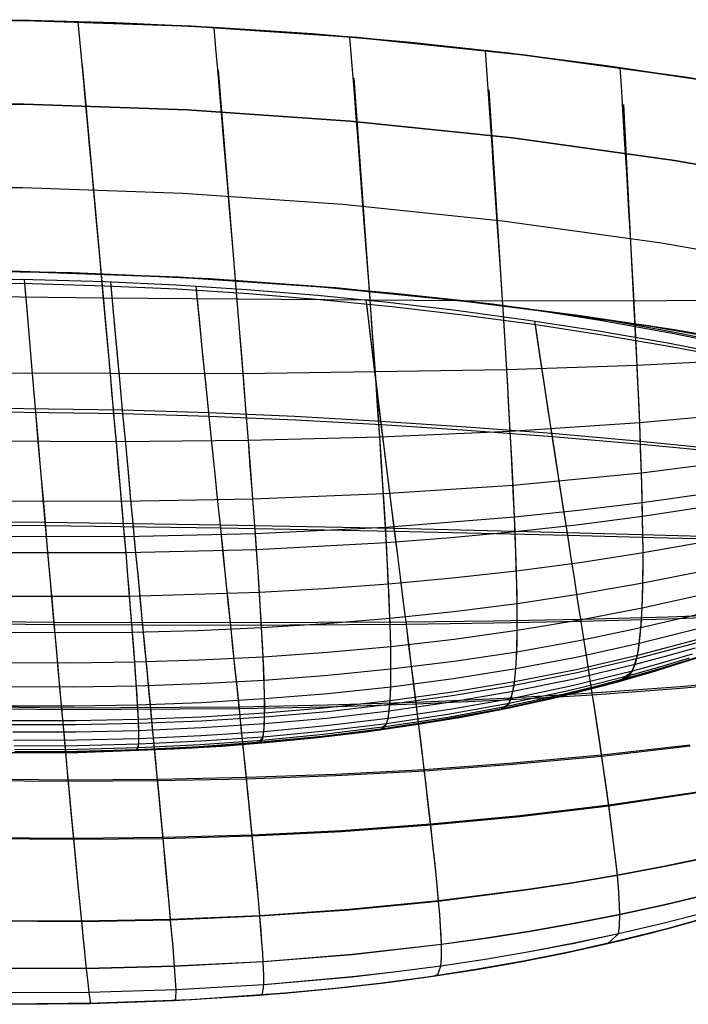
# Model space of a CAD drawing. Header units: millimetres. Extents: x -58 to 58, y -58 to 58.
# Tile 69 of 95: x 1 to 9, y 46 to 57. Entities that reach past the tile are written whole.
import ezdxf

# ---------------------------------------------------------------- set-up
doc = ezdxf.new("R2010")
doc.units = ezdxf.units.MM
doc.header["$MEASUREMENT"] = 0
doc.layers.add('Predefinito', color=5, linetype='Continuous')

msp = doc.modelspace()

# ---------------------------------------------------------------- linework, layer by layer
at = {"layer": 'Predefinito'}
for points in [[(20.39, 53.763), (18.522, 54.435), (16.632, 55.042), (14.722, 55.583), (12.795, 56.058), (10.852, 56.467), (8.897, 56.808), (6.931, 57.081), (4.957, 57.286), (2.976, 57.423), (0.992, 57.491), (-0.992, 57.491), (-2.976, 57.423), (-4.957, 57.286), (-6.931, 57.081), (-8.897, 56.808), (-10.852, 56.467), (-12.795, 56.058), (-14.722, 55.583), (-16.632, 55.042)], [(-16.632, 55.042), (-14.722, 55.583), (-12.795, 56.058), (-10.852, 56.467), (-8.897, 56.808), (-6.931, 57.081), (-4.957, 57.286), (-2.976, 57.423), (-0.992, 57.491), (0.992, 57.491), (2.976, 57.423), (4.957, 57.286), (6.931, 57.081), (8.897, 56.808), (10.852, 56.467), (12.795, 56.058), (14.722, 55.583), (16.632, 55.042), (18.522, 54.435), (20.39, 53.763)], [(-18.2, 53.488), (-16.343, 54.085), (-14.466, 54.617), (-12.572, 55.083), (-10.664, 55.485), (-8.742, 55.82), (-6.81, 56.088), (-4.87, 56.29), (-2.925, 56.424), (-0.975, 56.492), (0.975, 56.492), (2.925, 56.424), (4.87, 56.29), (6.81, 56.088), (8.742, 55.82), (10.664, 55.485), (12.572, 55.083), (14.466, 54.617), (16.343, 54.085), (18.2, 53.488), (20.035, 52.828), (21.847, 52.105)], [(21.847, 52.105), (20.035, 52.828), (18.2, 53.488), (16.343, 54.085), (14.466, 54.617), (12.572, 55.083), (10.664, 55.485), (8.742, 55.82), (6.81, 56.088), (4.87, 56.29), (2.925, 56.424), (0.975, 56.492), (-0.975, 56.492), (-2.925, 56.424), (-4.87, 56.29), (-6.81, 56.088), (-8.742, 55.82), (-10.664, 55.485), (-12.572, 55.083), (-14.466, 54.617), (-16.343, 54.085), (-18.2, 53.488)], [(21.46, 51.183), (19.681, 51.893), (17.878, 52.542), (16.053, 53.128), (14.21, 53.65), (12.35, 54.108), (10.475, 54.503), (8.587, 54.832), (6.69, 55.095), (4.784, 55.293), (2.873, 55.426), (0.958, 55.492), (-0.958, 55.492), (-2.873, 55.426), (-4.784, 55.293), (-6.69, 55.095), (-8.587, 54.832), (-10.475, 54.503), (-12.35, 54.108), (-14.21, 53.65), (-16.053, 53.128), (-17.878, 52.542)], [(-17.556, 51.595), (-15.764, 52.17), (-13.954, 52.683), (-12.127, 53.134), (-10.286, 53.521), (-8.433, 53.844), (-6.569, 54.103), (-4.698, 54.297), (-2.821, 54.427), (-0.941, 54.492), (0.941, 54.492), (2.821, 54.427), (4.698, 54.297), (6.569, 54.103), (8.433, 53.844), (10.286, 53.521), (12.127, 53.134), (13.954, 52.683), (15.764, 52.17), (17.556, 51.595), (19.326, 50.958), (21.073, 50.261)], [(21.073, 50.261), (19.326, 50.958), (17.556, 51.595), (15.764, 52.17), (13.954, 52.683), (12.127, 53.134), (10.286, 53.521), (8.433, 53.844), (6.569, 54.103), (4.698, 54.297), (2.821, 54.427), (0.941, 54.492), (-0.941, 54.492), (-2.821, 54.427), (-4.698, 54.297), (-6.569, 54.103), (-8.433, 53.844), (-10.286, 53.521), (-12.127, 53.134), (-13.954, 52.683), (-15.764, 52.17), (-17.556, 51.595)], [(9.011, 49.881), (8.457, 49.707), (7.898, 49.549), (7.336, 49.409), (6.77, 49.284), (6.201, 49.174), (5.631, 49.079), (5.058, 48.998), (4.485, 48.929), (3.911, 48.872), (3.337, 48.827), (2.764, 48.793), (1.621, 48.752), (0.488, 48.745)], [(9.011, 49.881), (8.457, 49.707), (7.898, 49.549), (7.336, 49.409), (6.77, 49.284), (6.201, 49.174), (5.631, 49.079), (5.058, 48.998), (4.485, 48.929), (3.911, 48.872), (3.337, 48.827), (2.764, 48.793), (1.621, 48.752), (0.488, 48.745)], [(9.244, 46.811), (8.668, 46.65), (8.092, 46.505), (7.516, 46.375), (6.94, 46.26), (6.366, 46.159), (5.794, 46.07), (5.223, 45.994), (4.655, 45.93), (4.09, 45.877), (2.969, 45.799), (1.864, 45.757), (0.777, 45.744)]]:
    msp.add_lwpolyline(points, dxfattribs=at)
at = {"layer": 'Predefinito', "extrusion": (0.998121, 0.044676, 0.041939)}
msp.add_lwpolyline([(54.242, 350.778), (54.388, 350.914)], dxfattribs=at)
at = {"layer": 'Predefinito', "extrusion": (0.998112, 0.044853, -0.041956)}
msp.add_lwpolyline([(54.294, 28.839), (54.386, 28.753)], dxfattribs=at)
at = {"layer": 'Predefinito', "extrusion": (0.997866, 0.047492, 0.044819)}
msp.add_lwpolyline([(54.167, 350.67), (54.313, 350.807)], dxfattribs=at)
at = {"layer": 'Predefinito', "extrusion": (0.997859, 0.047644, -0.044804)}
msp.add_lwpolyline([(54.219, 28.898), (54.312, 28.811)], dxfattribs=at)
at = {"layer": 'Predefinito', "extrusion": (0.997535, 0.050859, -0.048341)}
msp.add_lwpolyline([(54.121, 28.974), (54.217, 28.884)], dxfattribs=at)
at = {"layer": 'Predefinito', "extrusion": (0.997538, 0.050738, 0.048402)}
msp.add_lwpolyline([(54.069, 350.529), (54.217, 350.67)], dxfattribs=at)
at = {"layer": 'Predefinito', "extrusion": (0.996771, 0.057144, -0.056418)}
msp.add_lwpolyline([(53.865, 29.176), (53.972, 29.071)], dxfattribs=at)
at = {"layer": 'Predefinito', "extrusion": (0.996764, 0.057078, 0.056593)}
msp.add_lwpolyline([(53.81, 350.16), (53.969, 350.317)], dxfattribs=at)
at = {"layer": 'Predefinito', "extrusion": (0.995751, 0.063505, -0.066682)}
msp.add_lwpolyline([(53.525, 29.461), (53.651, 29.329)], dxfattribs=at)
at = {"layer": 'Predefinito', "extrusion": (0.995727, 0.063498, 0.067043)}
msp.add_lwpolyline([(53.468, 349.624), (53.643, 349.808)], dxfattribs=at)
at = {"layer": 'Predefinito', "extrusion": (0.994398, 0.069469, -0.079662)}
msp.add_lwpolyline([(53.109, 29.846), (53.262, 29.671)], dxfattribs=at)
at = {"layer": 'Predefinito', "extrusion": (0.994352, 0.069458, 0.080247)}
msp.add_lwpolyline([(53.048, 348.86), (53.247, 349.088)], dxfattribs=at)
at = {"layer": 'Predefinito', "extrusion": (0.993474, 0.072234, 0.088272)}
msp.add_lwpolyline([(52.812, 348.354), (53.027, 348.615)], dxfattribs=at)
at = {"layer": 'Predefinito', "extrusion": (1, 0, 0)}
for points in [[(46.65, 60.002), (46.65, 320.005)], [(45.877, 60), (45.877, 320.005)]]:
    msp.add_lwpolyline(points, dxfattribs=at)
at = {"layer": 'Predefinito'}
for points in [[(-0.056, 57.5, 30), (1.127, 57.489, 30), (2.278, 57.455, 30), (3.428, 57.398, 30), (4.576, 57.318, 30), (5.723, 57.214, 30), (6.868, 57.088, 29.999), (8.009, 56.939, 29.999), (9.147, 56.768, 29.998)], [(9.089, 56.777, 349.998), (7.931, 56.95, 350), (6.765, 57.101, 350), (5.595, 57.227, 350), (4.422, 57.33, 350), (3.248, 57.408, 350), (2.072, 57.463, 350), (0.895, 57.493, 350)], [(2.322, 48.773, 320), (2.345, 48.819, 325.398), (2.349, 48.915, 328.095), (2.348, 48.993, 329.443), (2.345, 49.095, 330.79), (2.339, 49.224, 332.136), (2.33, 49.386, 333.478), (2.317, 49.586, 334.815), (2.3, 49.828, 336.142), (2.289, 49.967, 336.802), (2.278, 50.118, 337.459), (2.265, 50.283, 338.112), (2.25, 50.461, 338.762), (2.235, 50.654, 339.407), (2.218, 50.863, 340.048), (2.199, 51.087, 340.684), (2.178, 51.327, 341.315), (2.156, 51.585, 341.94), (2.133, 51.859, 342.559), (2.107, 52.151, 343.171), (2.08, 52.46, 343.774), (2.051, 52.786, 344.368), (2.021, 53.128, 344.951), (1.988, 53.488, 345.524), (1.955, 53.864, 346.083), (1.919, 54.257, 346.63), (1.882, 54.667, 347.162), (1.843, 55.094, 347.679), (1.823, 55.313, 347.932), (1.803, 55.537, 348.18), (1.782, 55.765, 348.424), (1.76, 55.997, 348.663), (1.739, 56.233, 348.898), (1.717, 56.474, 349.128), (1.694, 56.718, 349.354), (1.671, 56.967, 349.574), (1.648, 57.22, 349.79), (1.624, 57.477, 350)], [(3.774, 48.861, 320), (3.823, 48.906, 325.391), (3.84, 48.999, 328.086), (3.846, 49.074, 329.432), (3.85, 49.173, 330.778), (3.851, 49.299, 332.122), (3.848, 49.457, 333.463), (3.842, 49.653, 334.798), (3.832, 49.89, 336.125), (3.825, 50.026, 336.784), (3.817, 50.174, 337.44), (3.808, 50.336, 338.093), (3.797, 50.511, 338.742), (3.785, 50.701, 339.387), (3.771, 50.905, 340.028), (3.756, 51.125, 340.663), (3.74, 51.361, 341.294), (3.721, 51.614, 341.92), (3.701, 51.884, 342.539), (3.679, 52.171, 343.151), (3.656, 52.474, 343.754), (3.631, 52.795, 344.349), (3.604, 53.131, 344.933), (3.576, 53.485, 345.506), (3.546, 53.855, 346.067), (3.514, 54.241, 346.614), (3.481, 54.644, 347.148), (3.446, 55.064, 347.667), (3.428, 55.28, 347.92), (3.41, 55.5, 348.169), (3.391, 55.724, 348.414), (3.372, 55.953, 348.655), (3.352, 56.185, 348.891), (3.332, 56.422, 349.123), (3.311, 56.662, 349.349), (3.29, 56.907, 349.571), (3.269, 57.155, 349.788), (3.247, 57.408, 350)], [(5.22, 49.019, 320), (5.293, 49.065, 325.379), (5.323, 49.155, 328.068), (5.346, 49.322, 330.754), (5.353, 49.444, 332.095), (5.357, 49.596, 333.433), (5.358, 49.785, 334.766), (5.355, 50.014, 336.09), (5.352, 50.146, 336.748), (5.347, 50.289, 337.403), (5.342, 50.445, 338.055), (5.335, 50.615, 338.703), (5.326, 50.798, 339.348), (5.316, 50.996, 339.988), (5.305, 51.209, 340.623), (5.292, 51.438, 341.254), (5.278, 51.683, 341.88), (5.262, 51.944, 342.499), (5.244, 52.221, 343.111), (5.224, 52.515, 343.715), (5.204, 52.825, 344.311), (5.181, 53.151, 344.896), (5.157, 53.493, 345.471), (5.131, 53.852, 346.034), (5.104, 54.226, 346.584), (5.075, 54.617, 347.12), (5.044, 55.023, 347.642), (5.012, 55.445, 348.149), (4.996, 55.663, 348.396), (4.979, 55.884, 348.638), (4.961, 56.109, 348.877), (4.943, 56.338, 349.111), (4.925, 56.571, 349.34), (4.906, 56.808, 349.565), (4.887, 57.049, 349.785), (4.868, 57.294, 350)], [(6.655, 49.26, 320), (6.75, 49.308, 325.361), (6.793, 49.393, 328.04), (6.828, 49.551, 330.718), (6.842, 49.666, 332.055), (6.853, 49.81, 333.389), (6.861, 49.989, 334.717), (6.865, 50.207, 336.038), (6.866, 50.332, 336.694), (6.865, 50.468, 337.348), (6.863, 50.616, 337.999), (6.86, 50.777, 338.646), (6.855, 50.952, 339.289), (6.849, 51.14, 339.929), (6.842, 51.342, 340.564), (6.833, 51.56, 341.194), (6.823, 51.793, 341.82), (6.811, 52.041, 342.439), (6.798, 52.305, 343.052), (6.783, 52.585, 343.657), (6.766, 52.88, 344.254), (6.748, 53.19, 344.841), (6.729, 53.516, 345.418), (6.708, 53.857, 345.984), (6.685, 54.213, 346.538), (6.661, 54.585, 347.079), (6.635, 54.972, 347.605), (6.608, 55.374, 348.117), (6.58, 55.791, 348.614), (6.565, 56.005, 348.856), (6.55, 56.223, 349.094), (6.534, 56.445, 349.327), (6.518, 56.671, 349.556), (6.502, 56.9, 349.78), (6.485, 57.133, 350)], [(2.322, 48.773, 60), (2.347, 48.849, 53.523), (2.349, 48.915, 51.905), (2.348, 49.011, 50.288), (2.343, 49.143, 48.671), (2.334, 49.317, 47.058), (2.327, 49.423, 46.254), (2.32, 49.542, 45.452), (2.31, 49.677, 44.653), (2.3, 49.828, 43.858), (2.287, 49.996, 43.067), (2.273, 50.182, 42.279), (2.256, 50.388, 41.498), (2.238, 50.614, 40.722), (2.218, 50.863, 39.953), (2.195, 51.133, 39.19), (2.17, 51.428, 38.434), (2.142, 51.748, 37.688), (2.112, 52.092, 36.952), (2.08, 52.46, 36.226), (2.063, 52.652, 35.869), (2.045, 52.851, 35.515), (2.027, 53.057, 35.164), (2.008, 53.27, 34.818), (1.988, 53.49, 34.479), (1.675, 56.96, 29.502)], [(8.071, 49.596, 320), (8.242, 49.723, 328.004), (8.291, 49.867, 330.67), (8.312, 49.973, 332.001), (8.33, 50.107, 333.329), (8.346, 50.272, 334.652), (8.357, 50.474, 335.968), (8.365, 50.717, 337.275), (8.367, 50.855, 337.924), (8.368, 51.004, 338.569), (8.368, 51.166, 339.211), (8.366, 51.342, 339.85), (8.363, 51.53, 340.484), (8.359, 51.732, 341.114), (8.353, 51.949, 341.74), (8.346, 52.181, 342.36), (8.338, 52.427, 342.973), (8.328, 52.687, 343.58), (8.316, 52.962, 344.178), (8.303, 53.251, 344.768), (8.289, 53.555, 345.349), (8.273, 53.873, 345.918), (8.256, 54.205, 346.477), (8.237, 54.551, 347.023), (8.217, 54.912, 347.557), (8.196, 55.287, 348.076), (8.173, 55.676, 348.581), (8.148, 56.079, 349.071), (8.123, 56.496, 349.544), (8.109, 56.71, 349.774), (8.096, 56.927, 350)], [(3.774, 48.861, 60), (3.831, 48.935, 53.531), (3.84, 48.999, 51.914), (3.847, 49.092, 50.299), (3.85, 49.22, 48.684), (3.85, 49.39, 47.073), (3.844, 49.61, 45.468), (3.839, 49.742, 44.67), (3.832, 49.89, 43.875), (3.824, 50.054, 43.085), (3.814, 50.237, 42.298), (3.802, 50.439, 41.517), (3.788, 50.661, 40.742), (3.771, 50.905, 39.973), (3.753, 51.171, 39.21), (3.732, 51.461, 38.455), (3.709, 51.774, 37.708), (3.684, 52.112, 36.972), (3.656, 52.474, 36.246), (3.641, 52.663, 35.888), (3.626, 52.859, 35.534), (3.61, 53.061, 35.183), (3.593, 53.271, 34.837), (3.558, 53.709, 34.161), (3.298, 56.899, 29.51)], [(5.22, 49.019, 60), (5.306, 49.093, 53.545), (5.323, 49.155, 51.932), (5.338, 49.244, 50.32), (5.349, 49.367, 48.71), (5.356, 49.531, 47.101), (5.358, 49.744, 45.5), (5.358, 49.871, 44.704), (5.355, 50.014, 43.91), (5.351, 50.173, 43.121), (5.345, 50.35, 42.336), (5.338, 50.545, 41.556), (5.328, 50.76, 40.781), (5.316, 50.996, 40.012), (5.303, 51.253, 39.25), (5.287, 51.534, 38.495), (5.268, 51.837, 37.748), (5.247, 52.165, 37.011), (5.224, 52.515, 36.285), (5.199, 52.887, 35.572), (5.186, 53.083, 35.22), (5.172, 53.286, 34.873), (5.141, 53.71, 34.194), (4.917, 56.8, 29.525)], [(6.655, 49.26, 60), (6.768, 49.335, 53.567), (6.815, 49.477, 50.353), (6.834, 49.594, 48.747), (6.849, 49.749, 47.144), (6.86, 49.95, 45.548), (6.863, 50.071, 44.754), (6.865, 50.207, 43.962), (6.866, 50.358, 43.175), (6.864, 50.526, 42.391), (6.861, 50.711, 41.613), (6.856, 50.916, 40.839), (6.849, 51.14, 40.071), (6.841, 51.385, 39.31), (6.829, 51.651, 38.555), (6.816, 51.94, 37.808), (6.801, 52.251, 37.071), (6.783, 52.585, 36.343), (6.763, 52.939, 35.628), (6.752, 53.125, 35.275), (6.741, 53.319, 34.927), (6.716, 53.722, 34.245), (6.532, 56.663, 29.548)], [(8.071, 49.596, 60), (8.209, 49.67, 53.596), (8.272, 49.8, 50.396), (8.3, 49.907, 48.798), (8.323, 50.05, 47.202), (8.343, 50.237, 45.612), (8.351, 50.348, 44.82), (8.357, 50.474, 44.032), (8.362, 50.615, 43.247), (8.366, 50.771, 42.465), (8.368, 50.943, 41.689), (8.368, 51.133, 40.917), (8.366, 51.341, 40.15), (8.363, 51.569, 39.389), (8.357, 51.817, 38.635), (8.349, 52.087, 37.888), (8.339, 52.377, 37.15), (8.328, 52.687, 36.42), (8.314, 53.017, 35.703), (8.306, 53.191, 35.349), (8.298, 53.371, 34.998), (8.279, 53.747, 34.312), (8.139, 56.488, 29.578)], [(0.29, 54.499, 28.629), (1.24, 54.486, 28.631), (2.101, 54.459, 28.639), (3.491, 54.388, 28.664), (4.569, 54.308, 28.693), (6.241, 54.141, 28.758), (7.527, 53.978, 28.826), (8.588, 53.819, 28.895), (9.549, 53.657, 28.965)], [(9.77, 53.617, 351.019), (8.742, 53.795, 351.094), (7.594, 53.968, 351.169), (6.223, 54.144, 351.242), (5.401, 54.232, 351.278), (4.42, 54.32, 351.312), (3.195, 54.406, 351.344), (1.557, 54.478, 351.367), (0.555, 54.497, 351.371)], [(9.567, 53.432, 350.738), (8.747, 53.587, 350.837), (7.909, 53.73, 350.925), (7.063, 53.859, 350.998), (6.216, 53.973, 351.06), (5.367, 54.072, 351.112), (4.513, 54.157, 351.153), (3.657, 54.227, 351.186), (2.801, 54.281, 351.21), (1.942, 54.32, 351.226), (1.074, 54.345, 351.234), (0.215, 54.354, 351.234)], [(0.234, 54.407, 28.716), (1.083, 54.397, 28.716), (1.941, 54.373, 28.724), (2.789, 54.334, 28.74), (3.634, 54.28, 28.763), (4.48, 54.21, 28.795), (5.324, 54.126, 28.835), (6.163, 54.027, 28.885), (6.999, 53.913, 28.945), (7.835, 53.785, 29.017), (8.664, 53.643, 29.102), (10.299, 53.321, 29.304)], [(1.766, 45.754, 60), (1.769, 45.774, 56.085), (1.756, 45.886, 52.113), (1.742, 46.002, 50.106), (1.724, 46.172, 48.086), (1.712, 46.282, 47.069), (1.698, 46.411, 46.048), (1.683, 46.562, 45.025), (1.666, 46.736, 43.999), (1.646, 46.937, 42.973), (1.623, 47.167, 41.947), (1.599, 47.428, 40.922), (1.571, 47.722, 39.899), (1.54, 48.053, 38.881), (1.523, 48.232, 38.374), (1.506, 48.422, 37.868), (1.488, 48.621, 37.364), (1.469, 48.831, 36.862), (1.449, 49.051, 36.364), (1.428, 49.281, 35.869), (1.406, 49.521, 35.378), (1.384, 49.772, 34.891), (1.361, 50.033, 34.408), (1.337, 50.304, 33.931), (1.312, 50.586, 33.458), (1.286, 50.878, 32.991), (1.259, 51.181, 32.53), (1.232, 51.495, 32.076), (1.204, 51.819, 31.628), (1.175, 52.154, 31.187), (1.145, 52.501, 30.754), (1.114, 52.858, 30.328), (1.083, 53.226, 29.912), (1.051, 53.606, 29.503), (1.018, 53.997, 29.105), (0.984, 54.399, 28.716)], [(1.766, 45.754, 320.005), (1.769, 45.774, 323.909), (1.756, 45.885, 327.871), (1.743, 46, 329.873), (1.724, 46.169, 331.89), (1.712, 46.279, 332.904), (1.699, 46.407, 333.923), (1.684, 46.557, 334.944), (1.666, 46.73, 335.967), (1.646, 46.93, 336.992), (1.624, 47.158, 338.016), (1.6, 47.417, 339.039), (1.572, 47.71, 340.059), (1.541, 48.038, 341.076), (1.525, 48.216, 341.582), (1.508, 48.404, 342.087), (1.49, 48.603, 342.59), (1.471, 48.811, 343.091), (1.451, 49.029, 343.588), (1.43, 49.258, 344.083), (1.409, 49.497, 344.573), (1.386, 49.746, 345.06), (1.363, 50.005, 345.542), (1.339, 50.275, 346.019), (1.314, 50.555, 346.491), (1.289, 50.845, 346.957), (1.262, 51.146, 347.418), (1.235, 51.458, 347.873), (1.207, 51.781, 348.32), (1.178, 52.114, 348.761), (1.148, 52.458, 349.194), (1.118, 52.814, 349.62), (1.087, 53.18, 350.037), (1.055, 53.557, 350.445), (1.022, 53.946, 350.845), (0.988, 54.346, 351.234)], [(2.77, 45.789, 60), (2.79, 45.808, 56.088), (2.793, 45.917, 52.118), (2.787, 46.03, 50.113), (2.775, 46.198, 48.093), (2.767, 46.306, 47.076), (2.756, 46.434, 46.056), (2.743, 46.583, 45.033), (2.727, 46.756, 44.008), (2.709, 46.955, 42.982), (2.688, 47.183, 41.956), (2.664, 47.441, 40.931), (2.637, 47.734, 39.909), (2.606, 48.062, 38.891), (2.589, 48.24, 38.383), (2.571, 48.428, 37.878), (2.552, 48.626, 37.374), (2.532, 48.835, 36.872), (2.511, 49.053, 36.374), (2.49, 49.282, 35.879), (2.467, 49.521, 35.388), (2.443, 49.77, 34.901), (2.418, 50.029, 34.419), (2.393, 50.298, 33.941), (2.366, 50.579, 33.469), (2.339, 50.869, 33.002), (2.31, 51.17, 32.541), (2.281, 51.482, 32.086), (2.25, 51.805, 31.638), (2.219, 52.138, 31.197), (2.187, 52.483, 30.764), (2.154, 52.838, 30.339), (2.12, 53.204, 29.922), (2.086, 53.582, 29.513), (2.05, 53.97, 29.114), (2.014, 54.371, 28.725)], [(2.77, 45.789, 320.005), (2.79, 45.808, 323.906), (2.793, 45.916, 327.865), (2.787, 46.029, 329.866), (2.775, 46.195, 331.882), (2.767, 46.303, 332.897), (2.756, 46.43, 333.915), (2.743, 46.578, 334.936), (2.728, 46.75, 335.959), (2.71, 46.947, 336.983), (2.689, 47.174, 338.007), (2.665, 47.431, 339.029), (2.638, 47.721, 340.049), (2.607, 48.047, 341.066), (2.59, 48.224, 341.572), (2.572, 48.411, 342.077), (2.554, 48.608, 342.58), (2.534, 48.815, 343.081), (2.513, 49.032, 343.578), (2.492, 49.259, 344.073), (2.469, 49.496, 344.563), (2.446, 49.744, 345.049), (2.421, 50.001, 345.531), (2.396, 50.269, 346.008), (2.369, 50.548, 346.48), (2.342, 50.837, 346.947), (2.313, 51.136, 347.408), (2.284, 51.446, 347.862), (2.254, 51.767, 348.31), (2.223, 52.098, 348.751), (2.191, 52.441, 349.184), (2.158, 52.794, 349.61), (2.125, 53.158, 350.027), (2.09, 53.533, 350.436), (2.055, 53.92, 350.835), (2.019, 54.318, 351.225)], [(3.792, 45.853, 60), (3.826, 45.871, 56.093), (3.842, 45.977, 52.128), (3.841, 46.088, 50.125), (3.834, 46.252, 48.107), (3.827, 46.359, 47.091), (3.818, 46.484, 46.072), (3.806, 46.631, 45.05), (3.792, 46.801, 44.026), (3.775, 46.997, 43.001), (3.754, 47.221, 41.976), (3.729, 47.476, 40.952), (3.701, 47.765, 39.931), (3.669, 48.088, 38.914), (3.651, 48.264, 38.407), (3.632, 48.45, 37.901), (3.612, 48.645, 37.398), (3.591, 48.851, 36.897), (3.569, 49.067, 36.399), (3.546, 49.292, 35.904), (3.522, 49.528, 35.413), (3.496, 49.774, 34.926), (3.47, 50.03, 34.444), (3.442, 50.297, 33.966), (3.413, 50.573, 33.494), (3.383, 50.86, 33.027), (3.353, 51.158, 32.566), (3.321, 51.466, 32.111), (3.288, 51.785, 31.663), (3.254, 52.114, 31.222), (3.219, 52.454, 30.788), (3.184, 52.805, 30.362), (3.147, 53.167, 29.944), (3.109, 53.54, 29.535), (3.071, 53.924, 29.136), (3.031, 54.32, 28.746)], [(10.59, 54.146, 33.751), (6.69, 54.141, 33.572), (1.926, 54.177, 33.478), (-3.391, 54.24, 33.542)], [(3.792, 45.853, 320.005), (3.825, 45.871, 323.901), (3.842, 45.976, 327.856), (3.841, 46.087, 329.855), (3.834, 46.25, 331.868), (3.827, 46.356, 332.882), (3.818, 46.48, 333.899), (3.807, 46.626, 334.919), (3.793, 46.795, 335.941), (3.775, 46.99, 336.964), (3.755, 47.213, 337.986), (3.73, 47.466, 339.008), (3.702, 47.752, 340.027), (3.67, 48.074, 341.043), (3.653, 48.248, 341.549), (3.634, 48.433, 342.053), (3.614, 48.627, 342.556), (3.593, 48.831, 343.056), (3.571, 49.046, 343.554), (3.548, 49.27, 344.048), (3.524, 49.504, 344.538), (3.499, 49.749, 345.024), (3.472, 50.003, 345.506), (3.445, 50.268, 345.983), (3.416, 50.543, 346.455), (3.387, 50.828, 346.922), (3.356, 51.124, 347.383), (3.325, 51.43, 347.837), (3.292, 51.747, 348.285), (3.258, 52.074, 348.726), (3.224, 52.413, 349.16), (3.188, 52.762, 349.586), (3.151, 53.122, 350.004), (3.114, 53.493, 350.413), (3.076, 53.874, 350.813), (3.036, 54.268, 351.204)], [(5.862, 46.08, 60), (5.918, 46.101, 56.11), (5.954, 46.201, 52.161), (5.962, 46.305, 50.167), (5.961, 46.459, 48.157), (5.957, 46.56, 47.146), (5.95, 46.678, 46.131), (5.94, 46.817, 45.114), (5.927, 46.978, 44.094), (5.909, 47.164, 43.073), (5.888, 47.377, 42.053), (5.862, 47.619, 41.033), (5.832, 47.893, 40.016), (5.796, 48.201, 39.002), (5.777, 48.369, 38.496), (5.756, 48.545, 37.992), (5.733, 48.732, 37.49), (5.709, 48.928, 36.99), (5.684, 49.133, 36.493), (5.658, 49.348, 35.999), (5.63, 49.573, 35.509), (5.601, 49.808, 35.023), (5.57, 50.052, 34.541), (5.538, 50.307, 34.064), (5.505, 50.571, 33.591), (5.471, 50.845, 33.124), (5.435, 51.129, 32.662), (5.398, 51.424, 32.206), (5.36, 51.728, 31.757), (5.321, 52.043, 31.314), (5.281, 52.368, 30.879), (5.239, 52.704, 30.451), (5.197, 53.051, 30.03), (5.153, 53.408, 29.619), (5.108, 53.775, 29.216), (5.063, 54.154, 28.822)], [(5.862, 46.08, 320.005), (5.918, 46.101, 323.885), (5.954, 46.2, 327.822), (5.962, 46.303, 329.813), (5.961, 46.457, 331.818), (5.95, 46.674, 333.84), (5.94, 46.812, 334.855), (5.927, 46.973, 335.873), (5.91, 47.157, 336.891), (5.889, 47.369, 337.91), (5.863, 47.609, 338.927), (5.833, 47.881, 339.943), (5.798, 48.187, 340.955), (5.778, 48.353, 341.459), (5.758, 48.529, 341.962), (5.735, 48.714, 342.464), (5.712, 48.909, 342.963), (5.687, 49.113, 343.459), (5.66, 49.327, 343.952), (5.633, 49.55, 344.442), (5.604, 49.783, 344.928), (5.573, 50.026, 345.409), (5.542, 50.279, 345.886), (5.509, 50.542, 346.358), (5.475, 50.814, 346.825), (5.439, 51.097, 347.287), (5.403, 51.389, 347.742), (5.365, 51.692, 348.191), (5.326, 52.005, 348.634), (5.286, 52.329, 349.069), (5.244, 52.663, 349.497), (5.202, 53.007, 349.918), (5.159, 53.362, 350.33), (5.114, 53.727, 350.733), (5.069, 54.104, 351.127)], [(14.206, 52.616, 349.629), (14.094, 52.638, 349.701), (13.981, 52.66, 349.771), (13.866, 52.682, 349.838), (13.75, 52.705, 349.903), (13.632, 52.728, 349.966), (13.513, 52.751, 350.026), (13.392, 52.774, 350.084), (13.269, 52.798, 350.139), (13.14, 52.823, 350.193), (13.01, 52.848, 350.244), (12.878, 52.874, 350.293), (12.746, 52.9, 350.338), (12.483, 52.952, 350.42), (12.226, 53.005, 350.492), (11.973, 53.058, 350.554), (11.726, 53.111, 350.609), (11.253, 53.215, 350.699), (10.806, 53.314, 350.774), (9.535, 53.589, 350.943), (8.717, 53.754, 351.041), (7.88, 53.905, 351.127), (6.93, 54.057, 351.207)], [(7.949, 46.471, 60.001), (8.075, 46.585, 52.216), (8.088, 46.677, 50.235), (8.092, 46.816, 48.24), (8.084, 47.014, 46.229), (8.074, 47.14, 45.219), (8.061, 47.286, 44.207), (8.043, 47.456, 43.194), (8.02, 47.65, 42.181), (7.992, 47.871, 41.168), (7.958, 48.122, 40.157), (7.919, 48.403, 39.149), (7.873, 48.719, 38.145), (7.848, 48.89, 37.645), (7.821, 49.07, 37.147), (7.792, 49.259, 36.651), (7.762, 49.457, 36.159), (7.73, 49.664, 35.67), (7.697, 49.88, 35.185), (7.662, 50.106, 34.703), (7.625, 50.34, 34.226), (7.587, 50.584, 33.753), (7.548, 50.837, 33.286), (7.507, 51.1, 32.823), (7.464, 51.372, 32.366), (7.42, 51.654, 31.915), (7.375, 51.945, 31.47), (7.328, 52.246, 31.031), (7.28, 52.558, 30.6), (7.231, 52.879, 30.176), (7.181, 53.21, 29.759), (7.129, 53.551, 29.351), (7.077, 53.902, 28.952)], [(7.949, 46.471, 320.005), (8.075, 46.584, 327.768), (8.088, 46.676, 329.744), (8.092, 46.814, 331.735), (8.084, 47.01, 333.742), (8.075, 47.136, 334.75), (8.061, 47.281, 335.76), (8.043, 47.449, 336.771), (8.021, 47.642, 337.782), (7.993, 47.862, 338.793), (7.96, 48.111, 339.802), (7.921, 48.391, 340.808), (7.875, 48.704, 341.81), (7.85, 48.874, 342.31), (7.823, 49.053, 342.807), (7.795, 49.241, 343.301), (7.765, 49.437, 343.793), (7.733, 49.643, 344.281), (7.7, 49.858, 344.766), (7.666, 50.082, 345.247), (7.629, 50.315, 345.723), (7.591, 50.557, 346.196), (7.552, 50.809, 346.663), (7.511, 51.07, 347.125), (7.469, 51.34, 347.582), (7.425, 51.62, 348.033), (7.38, 51.91, 348.478), (7.334, 52.21, 348.916), (7.286, 52.519, 349.348), (7.237, 52.838, 349.772), (7.187, 53.167, 350.188), (7.136, 53.506, 350.597), (7.084, 53.856, 350.997)], [(14.07, 52.653, 30.261), (13.955, 52.675, 30.191), (13.84, 52.698, 30.124), (13.722, 52.721, 30.059), (13.603, 52.744, 29.997), (13.483, 52.768, 29.937), (13.361, 52.792, 29.879), (13.237, 52.816, 29.824), (13.112, 52.84, 29.772), (12.982, 52.866, 29.722), (12.852, 52.891, 29.675), (12.721, 52.917, 29.63), (12.591, 52.943, 29.589), (12.334, 52.996, 29.514), (12.082, 53.049, 29.448), (11.836, 53.102, 29.391), (11.595, 53.154, 29.341), (11.134, 53.256, 29.257), (10.697, 53.354, 29.186), (9.448, 53.625, 29.023), (8.638, 53.787, 28.927), (7.781, 53.942, 28.841)], [(10.605, 53.491, 35.135), (8.298, 53.371, 34.998), (6.741, 53.319, 34.927), (3.593, 53.271, 34.837), (0.418, 53.281, 34.818)], [(9.302, 52.369, 30.821), (8.298, 52.468, 30.701), (7.28, 52.558, 30.6), (6.262, 52.636, 30.517), (5.239, 52.704, 30.451), (4.212, 52.761, 30.399), (3.184, 52.805, 30.362), (2.154, 52.838, 30.339), (0.089, 52.866, 30.331)], [(9.309, 52.335, 349.126), (8.304, 52.432, 349.246), (7.286, 52.519, 349.348), (6.267, 52.596, 349.431), (5.244, 52.663, 349.497), (4.217, 52.718, 349.549), (3.188, 52.762, 349.586), (2.158, 52.794, 349.61), (0.092, 52.822, 349.617)], [(9.857, 52.825, 36.517), (8.328, 52.687, 36.42), (6.783, 52.585, 36.343), (5.224, 52.515, 36.285), (3.656, 52.474, 36.246), (2.08, 52.46, 36.226), (0.498, 52.469, 36.225)], [(9.865, 52.28, 37.987), (8.349, 52.087, 37.888), (6.816, 51.94, 37.808), (5.268, 51.837, 37.748), (3.709, 51.774, 37.708), (2.142, 51.748, 37.688), (0.569, 51.753, 37.687)], [(9.116, 51.839, 341.066), (8.359, 51.732, 341.114), (7.598, 51.64, 341.157), (6.833, 51.56, 341.194), (5.292, 51.438, 341.254), (3.74, 51.361, 341.294), (2.178, 51.327, 341.315), (0.611, 51.331, 341.315)], [(9.117, 51.683, 39.438), (8.363, 51.569, 39.389), (7.604, 51.47, 39.347), (6.841, 51.385, 39.31), (6.073, 51.313, 39.277), (5.303, 51.253, 39.25), (3.753, 51.171, 39.21), (2.195, 51.133, 39.19), (0.63, 51.136, 39.189)], [(9.513, 51.317, 32.6), (8.494, 51.345, 32.473), (7.464, 51.372, 32.366), (5.398, 51.424, 32.206), (3.321, 51.466, 32.111), (1.232, 51.495, 32.076), (-0.805, 51.509, 32.098)], [(9.518, 51.289, 347.348), (8.499, 51.315, 347.475), (7.469, 51.34, 347.582), (5.403, 51.389, 347.742), (3.325, 51.43, 347.837), (1.235, 51.458, 347.873), (-0.803, 51.473, 347.851)], [(9.117, 51.266, 40.964), (8.368, 51.133, 40.917), (7.614, 51.016, 40.875), (6.856, 50.916, 40.839), (6.094, 50.831, 40.808), (5.328, 50.76, 40.781), (4.559, 50.704, 40.759), (3.788, 50.661, 40.742), (2.238, 50.614, 40.722), (0.682, 50.615, 40.721)], [(9.109, 50.92, 42.51), (8.366, 50.771, 42.465), (7.618, 50.639, 42.426), (6.864, 50.526, 42.391), (6.107, 50.43, 42.361), (5.345, 50.35, 42.336), (4.581, 50.286, 42.315), (3.814, 50.237, 42.298), (3.044, 50.203, 42.286), (2.273, 50.182, 42.279), (0.725, 50.179, 42.279)], [(9.095, 50.638, 44.074), (8.357, 50.474, 44.032), (7.614, 50.331, 43.995), (6.865, 50.207, 43.962), (6.112, 50.101, 43.934), (5.355, 50.014, 43.91), (4.595, 49.944, 43.891), (3.832, 49.89, 43.875), (3.067, 49.852, 43.864), (2.3, 49.828, 43.858), (1.531, 49.818, 43.855), (0.76, 49.822, 43.857)], [(9.697, 50.405, 34.463), (8.666, 50.368, 34.335), (7.625, 50.34, 34.226), (6.583, 50.32, 34.136), (5.538, 50.307, 34.064), (3.442, 50.297, 33.966), (1.337, 50.304, 33.931), (-0.728, 50.326, 33.954)], [(9.701, 50.382, 345.487), (8.67, 50.344, 345.614), (7.629, 50.315, 345.723), (6.587, 50.293, 345.813), (5.542, 50.279, 345.886), (3.445, 50.268, 345.983), (1.339, 50.275, 346.019), (-0.726, 50.297, 345.996)], [(9.076, 50.411, 45.65), (8.343, 50.237, 45.612), (7.604, 50.083, 45.578), (6.86, 49.95, 45.548), (6.111, 49.838, 45.522), (5.358, 49.744, 45.5), (4.603, 49.669, 45.482), (3.844, 49.61, 45.468), (3.082, 49.569, 45.458), (2.32, 49.542, 45.452), (1.556, 49.531, 45.45), (0.789, 49.533, 45.452)], [(9.052, 50.234, 47.236), (8.323, 50.05, 47.202), (7.589, 49.888, 47.171), (6.849, 49.749, 47.144), (6.105, 49.63, 47.121), (5.356, 49.531, 47.101), (4.604, 49.452, 47.085), (3.85, 49.39, 47.073), (3.092, 49.345, 47.064), (2.334, 49.317, 47.058), (1.575, 49.304, 47.056), (0.811, 49.305, 47.058)], [(9.023, 50.098, 48.828), (8.3, 49.907, 48.798), (7.57, 49.739, 48.771), (6.834, 49.594, 48.747), (6.093, 49.47, 48.727), (5.349, 49.367, 48.71), (4.601, 49.284, 48.695), (3.85, 49.22, 48.684), (3.097, 49.173, 48.676), (2.343, 49.143, 48.671), (1.589, 49.128, 48.67), (0.829, 49.128, 48.671)], [(9.013, 50.061, 330.641), (8.291, 49.867, 330.67), (7.562, 49.698, 330.695), (6.828, 49.551, 330.718), (6.089, 49.426, 330.737), (5.346, 49.322, 330.754), (4.599, 49.238, 330.767), (3.85, 49.173, 330.778), (3.097, 49.126, 330.785), (2.345, 49.095, 330.79), (1.593, 49.079, 330.792), (0.834, 49.079, 330.79)], [(8.991, 49.997, 50.422), (8.633, 49.895, 50.409), (8.272, 49.8, 50.396), (7.546, 49.627, 50.373), (6.815, 49.477, 50.353), (6.078, 49.35, 50.335), (5.338, 49.244, 50.32), (4.594, 49.158, 50.308), (3.847, 49.092, 50.299), (3.097, 49.043, 50.292), (2.348, 49.011, 50.288), (1.599, 48.995, 50.286), (0.842, 48.993, 50.287)], [(0.488, 48.745, 320), (1.621, 48.752, 320), (2.764, 48.793, 320), (3.337, 48.827, 320), (3.911, 48.872, 320), (4.485, 48.929, 320), (5.058, 48.998, 320), (5.631, 49.079, 320), (6.201, 49.174, 320), (6.77, 49.284, 320), (7.336, 49.409, 320), (7.898, 49.549, 320), (8.457, 49.707, 320), (9.011, 49.881, 320)], [(8.956, 49.925, 52.017), (8.6, 49.82, 52.006), (8.242, 49.723, 51.996), (7.52, 49.546, 51.976), (6.793, 49.393, 51.96), (6.06, 49.263, 51.945), (5.323, 49.155, 51.932), (4.583, 49.067, 51.922), (3.84, 48.999, 51.914), (3.094, 48.948, 51.909), (2.349, 48.915, 51.905), (1.605, 48.897, 51.904), (0.852, 48.894, 51.905)], [(8.92, 49.875, 53.613), (8.566, 49.769, 53.604), (8.209, 49.67, 53.596), (7.851, 49.577, 53.588), (7.492, 49.49, 53.58), (6.768, 49.335, 53.567), (6.039, 49.203, 53.555), (5.306, 49.093, 53.545), (4.57, 49.004, 53.537), (3.831, 48.935, 53.531), (3.088, 48.884, 53.526), (2.347, 48.849, 53.523), (1.609, 48.83, 53.522), (0.859, 48.826, 53.523)], [(9.232, 49.958, 55.216), (8.882, 49.844, 55.21), (8.53, 49.736, 55.203), (8.175, 49.636, 55.196), (7.819, 49.542, 55.191), (7.461, 49.455, 55.185), (6.741, 49.298, 55.175), (6.016, 49.165, 55.166), (5.286, 49.055, 55.158), (4.554, 48.965, 55.152), (3.819, 48.895, 55.148), (3.08, 48.843, 55.144), (2.343, 48.807, 55.142), (1.61, 48.787, 55.141), (0.863, 48.782, 55.142)], [(9.192, 49.939, 56.811), (8.844, 49.824, 56.806), (8.493, 49.717, 56.802), (8.14, 49.616, 56.798), (7.786, 49.522, 56.794), (7.43, 49.434, 56.79), (6.713, 49.277, 56.783), (5.991, 49.144, 56.777), (5.265, 49.033, 56.772), (4.537, 48.943, 56.768), (3.805, 48.873, 56.765), (3.07, 48.82, 56.763), (2.337, 48.784, 56.761), (1.609, 48.764, 56.761), (0.866, 48.757, 56.761)], [(9.152, 49.927, 58.405), (8.805, 49.812, 58.403), (8.456, 49.705, 58.401), (8.105, 49.604, 58.399), (7.752, 49.51, 58.397), (7.398, 49.423, 58.395), (6.684, 49.267, 58.392), (5.965, 49.134, 58.389), (5.243, 49.023, 58.386), (4.518, 48.934, 58.384), (3.79, 48.863, 58.382), (3.058, 48.811, 58.381), (2.33, 48.775, 58.381), (1.607, 48.754, 58.38), (0.867, 48.746, 58.381)], [(9.851, 49.628, 36.391), (8.811, 49.535, 36.266), (7.762, 49.457, 36.159), (6.711, 49.396, 36.071), (5.658, 49.348, 35.999), (4.602, 49.314, 35.944), (3.546, 49.292, 35.904), (1.428, 49.281, 35.869), (-0.659, 49.31, 35.891)], [(9.855, 49.611, 343.561), (8.814, 49.516, 343.686), (7.765, 49.437, 343.793), (6.714, 49.375, 343.881), (5.66, 49.327, 343.952), (4.604, 49.292, 344.008), (3.548, 49.27, 344.048), (1.43, 49.258, 344.083), (-0.658, 49.287, 344.06)], [(8.928, 48.839, 38.246), (7.873, 48.719, 38.145), (6.815, 48.622, 38.061), (5.756, 48.545, 37.992), (4.694, 48.488, 37.939), (3.632, 48.45, 37.901), (2.571, 48.428, 37.878), (1.506, 48.422, 37.868), (0.446, 48.431, 37.871)], [(8.93, 48.825, 341.709), (7.875, 48.704, 341.81), (6.818, 48.606, 341.894), (5.758, 48.529, 341.962), (4.696, 48.472, 342.015), (3.634, 48.433, 342.053), (2.572, 48.411, 342.077), (1.508, 48.404, 342.087), (0.447, 48.413, 342.083)], [(9.018, 48.277, 40.251), (7.958, 48.122, 40.157), (6.896, 47.994, 40.079), (5.832, 47.893, 40.016), (4.766, 47.817, 39.967), (3.701, 47.765, 39.931), (2.637, 47.734, 39.909), (1.571, 47.722, 39.899), (0.508, 47.73, 39.902)], [(9.019, 48.267, 339.708), (7.96, 48.111, 339.802), (6.898, 47.983, 339.88), (5.833, 47.881, 339.943), (4.768, 47.805, 339.992), (3.702, 47.752, 340.027), (2.638, 47.721, 340.049), (1.572, 47.71, 340.059), (0.509, 47.718, 340.056)], [(9.124, 47.495, 44.282), (8.593, 47.386, 44.243), (8.061, 47.286, 44.207), (7.528, 47.196, 44.174), (6.994, 47.115, 44.145), (5.927, 46.978, 44.094), (4.859, 46.874, 44.055), (3.792, 46.801, 44.026), (2.727, 46.756, 44.008), (1.666, 46.736, 43.999), (0.603, 46.741, 44)], [(9.124, 47.49, 335.685), (8.593, 47.381, 335.724), (8.061, 47.281, 335.76), (7.528, 47.191, 335.792), (6.995, 47.109, 335.822), (5.927, 46.973, 335.873), (4.859, 46.869, 335.912), (3.793, 46.795, 335.941), (2.728, 46.75, 335.959), (1.666, 46.73, 335.967), (0.603, 46.735, 335.966)], [(9.154, 47.058, 48.296), (8.624, 46.931, 48.267), (8.092, 46.816, 48.24), (7.56, 46.711, 48.216), (7.027, 46.617, 48.194), (6.494, 46.533, 48.175), (5.961, 46.459, 48.157), (4.896, 46.339, 48.128), (3.834, 46.252, 48.107), (2.775, 46.198, 48.093), (1.724, 46.172, 48.086), (0.668, 46.173, 48.085)], [(9.154, 47.056, 331.68), (8.624, 46.929, 331.709), (8.092, 46.814, 331.735), (7.56, 46.709, 331.759), (7.027, 46.615, 331.781), (6.494, 46.531, 331.801), (5.961, 46.457, 331.818), (4.897, 46.336, 331.847), (3.834, 46.25, 331.868), (2.775, 46.195, 331.882), (1.724, 46.169, 331.89), (0.668, 46.17, 331.89)], [(9.134, 46.846, 52.253), (8.605, 46.709, 52.234), (8.075, 46.585, 52.216), (7.545, 46.472, 52.2), (7.014, 46.371, 52.186), (6.484, 46.28, 52.173), (5.954, 46.201, 52.161), (5.425, 46.131, 52.151), (4.896, 46.071, 52.142), (3.842, 45.977, 52.128), (2.793, 45.917, 52.118), (1.756, 45.886, 52.113), (0.711, 45.881, 52.111)], [(9.134, 46.845, 327.731), (8.605, 46.708, 327.75), (8.075, 46.584, 327.768), (7.545, 46.471, 327.784), (7.014, 46.37, 327.798), (6.484, 46.28, 327.811), (5.954, 46.2, 327.822), (5.425, 46.13, 327.833), (4.896, 46.07, 327.841), (3.842, 45.976, 327.856), (2.793, 45.916, 327.865), (1.756, 45.885, 327.871), (0.711, 45.881, 327.873)], [(0.787, 45.744, 320.005), (1.863, 45.757, 320.005), (2.977, 45.8, 320.005), (4.089, 45.877, 320.005), (4.67, 45.932, 320.005), (5.247, 45.997, 320.005), (5.822, 46.074, 320.005), (6.395, 46.163, 320.005), (6.965, 46.264, 320.005), (7.534, 46.379, 320.005), (8.101, 46.507, 320.005), (8.668, 46.65, 320.005), (9.251, 46.813, 320.005)], [(0.744, 45.744, 60), (1.766, 45.754, 60), (2.77, 45.789, 60), (3.792, 45.853, 60), (4.825, 45.948, 60), (5.343, 46.009, 60), (5.862, 46.08, 60), (6.382, 46.161, 60), (6.903, 46.253, 60.001), (7.426, 46.356, 60.001), (7.949, 46.471, 60.001), (8.471, 46.598, 60.001), (8.993, 46.739, 60.001)]]:
    msp.add_polyline3d(points, dxfattribs=at)

doc.saveas('drawing.dxf')
